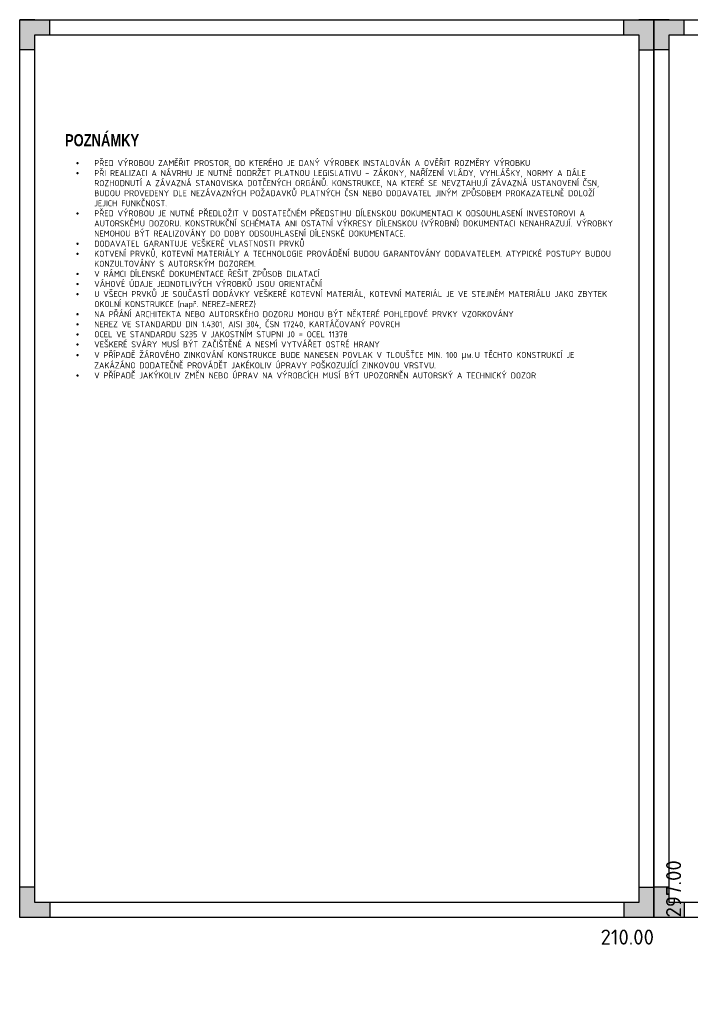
# Model space of a CAD drawing. Header units: millimetres. Extents: x 0 to 208068, y -2873 to 29700.
# Tile 1 of 13: x 0 to 22204, y -2873 to 29700. Entities that reach past the tile are written whole.
import ezdxf

# ---------------------------------------------------------------- set-up
doc = ezdxf.new("R2010")
doc.units = ezdxf.units.MM
doc.header["$LTSCALE"] = 200
doc.layers.get('Defpoints').update_dxf_attribs({"color": 140})
doc.layers.add('A99_N_leg-text', color=7, linetype='Continuous', lineweight=9)
doc.styles.add('A99_popis', font='isocpeur.ttf')
doc.styles.add('ad_nadpis', font='impact.ttf')
doc.styles.add('ad_popis 100', font='isocpeur.ttf', dxfattribs={"height": 200})

# ---------------------------------------------------------------- blocks, each defined once
blk = doc.blocks.new('*U6')
h = blk.add_hatch(color=0)
h.dxf.hatch_style = 1
h.paths.add_polyline_path([(-210, 287), (-205, 287), (-205, 292), (-200, 292), (-200, 297), (-210, 297)])
h = blk.add_hatch(color=0)
h.dxf.hatch_style = 1
h.paths.add_polyline_path([(0, 287), (-5, 287), (-5, 292), (-10, 292), (-10, 297), (0, 297)])
h = blk.add_hatch(color=0)
h.dxf.hatch_style = 1
h.paths.add_polyline_path([(-210, 10), (-205, 10), (-205, 5), (-200, 5), (-200, 0), (-210, 0)])
h = blk.add_hatch(color=0)
h.dxf.hatch_style = 1
h.paths.add_polyline_path([(0, 0), (0, 10), (-5, 10), (-5, 5), (-10, 5), (-10, 0)])
at = {"color": 0}
for p, q in [((-210, 292), (-210, 297)), ((-205, 297), (-210, 297)), ((-210, 0), (-210, 297)), ((-210, 297), (0, 297)), ((-200, 292), (-200, 297)), ((-10, 292), (-10, 297)), ((0, 297), (-5, 297)), ((0, 297), (0, 0)), ((-205, 5), (-205, 292)), ((-205, 292), (-5, 292)), ((-5, 292), (-5, 5)), ((-205, 287), (-210, 287)), ((-5, 287), (0, 287)), ((-205, 10), (-210, 10)), ((-5, 10), (0, 10)), ((-210, 0), (-210, 5)), ((-5, 5), (-205, 5)), ((-200, 5), (-200, 0)), ((-10, 5), (-10, 0)), ((0, 0), (-210, 0))]:
    blk.add_line(p, q, dxfattribs=at)
at = {"layer": 'Defpoints', "color": 0, "insert": (4, 0), "char_height": 5, "attachment_point": 1, "rotation": 90, "style": 'A99_popis'}
blk.add_mtext('297.00', dxfattribs=at)
at = {"layer": 'Defpoints', "color": 0, "insert": (0, -4), "char_height": 5, "attachment_point": 3, "style": 'A99_popis'}
blk.add_mtext('210.00', dxfattribs=at)

msp = doc.modelspace()

# ---------------------------------------------------------------- block references
at = {"layer": 'Defpoints', "ltscale": 0.1, "xscale": 100, "yscale": 100, "zscale": 100}
for p in [(21000, 0), (42000, 0)]:
    msp.add_blockref('*U6', p, dxfattribs=at)

# ---------------------------------------------------------------- texts
at = {"layer": 'A99_N_leg-text', "style": 'ad_nadpis'}
msp.add_text('POZNÁMKY', height=400, dxfattribs=at).set_placement((1500, 25513.3))
at = {"layer": 'A99_N_leg-text', "insert": (1868.2, 25059.3), "char_height": 200, "width": 17242.522, "attachment_point": 1, "style": 'ad_popis 100'}
msp.add_mtext('\\pi-600,l600,t600;{\\fSymbol|b0|i0|c2|p18;·^I}PŘED VÝROBOU ZAMĚŘIT PROSTOR, DO KTERÉHO JE DANÝ VÝROBEK INSTALOVÁN A OVĚŘIT ROZMĚRY VÝROBKU\\P{\\fSymbol|b0|i0|c2|p18;·^I}PŘI REALIZACI A NÁVRHU JE NUTNÉ DODRŽET PLATNOU LEGISLATIVU - ZÁKONY, NAŘÍZENÍ VLÁDY, VYHLÁŠKY, NORMY A DÁLE ROZHODNUTÍ A ZÁVAZNÁ STANOVISKA DOTČENÝCH ORGÁNŮ. KONSTRUKCE, NA KTERÉ SE NEVZTAHUJÍ ZÁVAZNÁ USTANOVENÍ ČSN, BUDOU PROVEDENY DLE NEZÁVAZNÝCH POŽADAVKŮ PLATNÝCH ČSN NEBO DODAVATEL JINÝM ZPŮSOBEM PROKAZATELNĚ DOLOŽÍ JEJICH FUNKČNOST.\\P{\\fSymbol|b0|i0|c2|p18;·^I}PŘED VÝROBOU JE NUTNÉ PŘEDLOŽIT V DOSTATEČNÉM PŘEDSTIHU DÍLENSKOU DOKUMENTACI K ODSOUHLASENÍ INVESTOROVI A  AUTORSKÉMU DOZORU. KONSTRUKČNÍ SCHÉMATA ANI OSTATNÍ VÝKRESY DÍLENSKOU (VÝROBNÍ) DOKUMENTACI NENAHRAZUJÍ. VÝROBKY NEMOHOU BÝT REALIZOVÁNY DO DOBY ODSOUHLASENÍ DÍLENSKÉ DOKUMENTACE.\\P{\\fSymbol|b0|i0|c2|p18;·^I}DODAVATEL GARANTUJE VEŠKERÉ VLASTNOSTI PRVKŮ\\P{\\fSymbol|b0|i0|c2|p18;·^I}KOTVENÍ PRVKŮ, KOTEVNÍ MATERIÁLY A TECHNOLOGIE PROVÁDĚNÍ BUDOU GARANTOVÁNY DODAVATELEM. ATYPICKÉ POSTUPY BUDOU KONZULTOVÁNY S AUTORSKÝM DOZOREM.\\P{\\fSymbol|b0|i0|c2|p18;·^I}V RÁMCI DÍLENSKÉ DOKUMENTACE ŘEŠIT ZPŮSOB DILATACÍ\\P{\\fSymbol|b0|i0|c2|p18;·^I}VÁHOVÉ ÚDAJE JEDNOTLIVÝCH VÝROBKŮ JSOU ORIENTAČNÍ\\P{\\fSymbol|b0|i0|c2|p18;·^I}U VŠECH PRVKŮ JE SOUČASTÍ DODÁVKY VEŠKERÉ KOTEVNÍ MATERIÁL, KOTEVNÍ MATERIÁL JE VE STEJNÉM MATERIÁLU JAKO ZBYTEK OKOLNÍ KONSTRUKCE (např. NEREZ=NEREZ)\\P{\\fSymbol|b0|i0|c2|p18;·^I}NA PŘÁNÍ ARCHITEKTA NEBO AUTORSKÉHO DOZORU MOHOU BÝT NĚKTERÉ POHLEDOVÉ PRVKY VZORKOVÁNY\\P{\\fSymbol|b0|i0|c2|p18;·^I}NEREZ VE STANDARDU DIN 1.4301, AISI 304, ČSN 17240, KARTÁČOVANÝ POVRCH \\P{\\fSymbol|b0|i0|c2|p18;·^I}OCEL VE STANDARDU S235 V JAKOSTNÍM STUPNI J0 = OCEL 11378{\\fArial|b0|i0|c238|p34; \\fCalibri|b0|i0|c238|p34;\\H0.91667x;\\P\\fSymbol|b0|i0|c2|p18;\\H1.09091x;·^I}VEŠKERÉ SVÁRY MUSÍ BÝT ZAČIŠTĚNÉ A NESMÍ VYTVÁŘET OSTRÉ HRANY\\P{\\fSymbol|b0|i0|c2|p18;·^I}V PŘÍPADĚ ŽÁROVÉHO ZINKOVÁNÍ KONSTRUKCE BUDE NANESEN POVLAK V TLOUŠŤCE MIN. 100 {\\fArial|b0|i0|c0|p34;\\H1.08333x;μ\\fMS Shell Dlg 2|b0|i0|c238|p0;\\H0.65385x;M. }U TĚCHTO KONSTRUKCÍ JE ZAKÁZÁNO DODATEČNĚ PROVÁDĚT JAKÉKOLIV ÚPRAVY POŠKOZUJÍCÍ ZINKOVOU VRSTVU.\\P{\\fSymbol|b0|i0|c2|p18;·^I}V PŘÍPADĚ JAKÝKOLIV ZMĚN NEBO ÚPRAV NA VÝROBCÍCH MUSÍ BÝT UPOZORNĚN AUTORSKÝ A TECHNICKÝ DOZOR', dxfattribs=at)

doc.saveas('drawing.dxf')
